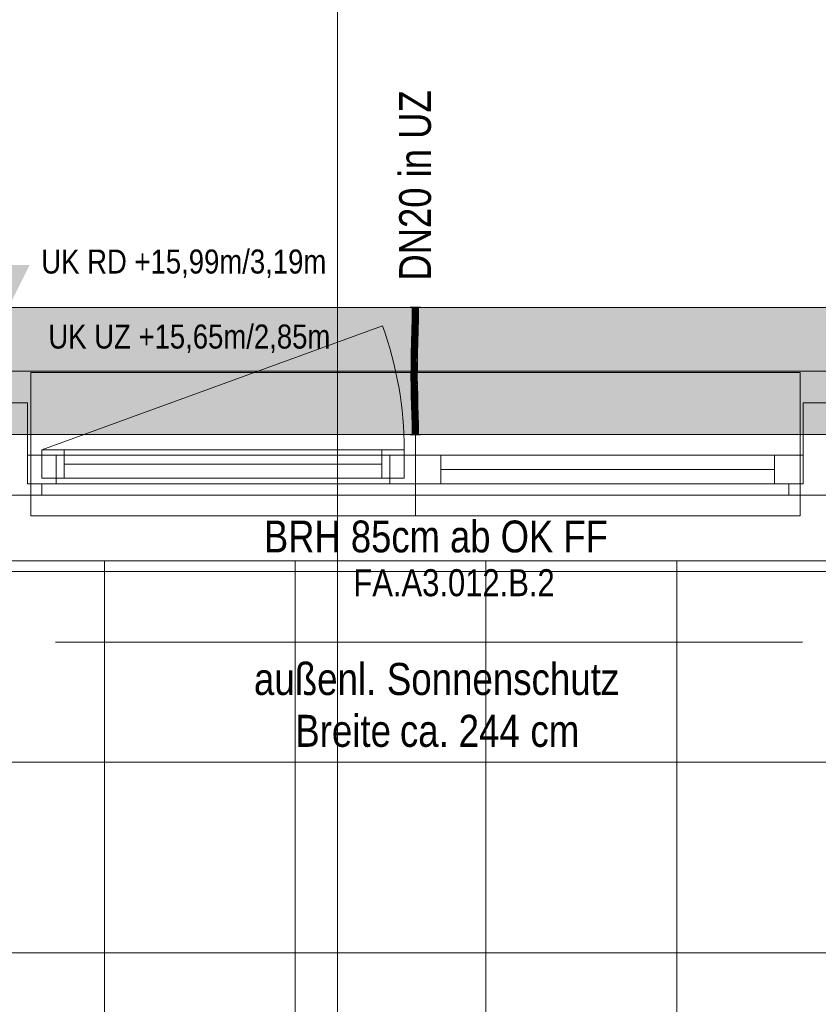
# Model space of a CAD drawing. Extents: x -620 to 300, y 62 to 1112.
# Tile 20 of 53: x -233 to -183, y 345 to 407. Entities that reach past the tile are written whole.
import ezdxf
from ezdxf.lldxf.tags import DXFTag

# ---------------------------------------------------------------- set-up
doc = ezdxf.new("R2010")
doc.units = 0
doc.layers.get('0').update_dxf_attribs({"lineweight": 13})
for name, color, linetype, lineweight, true_color in [('00_Beschriftung UZ', 3, 'Continuous', 13, 0x00ff00), ('30 -33 Aussenwände- 7 Fassade_ Elemente', 7, 'Continuous', 9, 0x00aacc), ('30 -35 Decken- 1 Konstruktion-Träger- Stahlbeton', 7, 'grob-A06GA1UR8I', 13, 0x33aa00), ('70 -72 Beschriftung- 1 Beschriftung allgemein', 7, 'Continuous', 9, 0xff6633), ('70 -75 Raumstempel-2 Verweislinie', 3, 'Continuous', 9, 0x00ff00), ('E_Leerrohr 20', 7, 'Continuous', 13, 0xcc0099), ('E_Leerrohr 20-Shading', 7, 'Continuous', 13, 0xcc0099), ('iwb_Schraffur_Unterzug', 7, 'Continuous', 5, 0xffffcc)]:
    doc.layers.add(name, color=color, linetype=linetype, lineweight=lineweight, true_color=true_color)
for name, color, linetype, lineweight in [('60- 61 allgemeine Ausstattung- 4 Terrassen', 7, 'Continuous', 9), ('70 -71 Achsen- 1 Gebäudeachsen', 7, 'STRICHPUNKT2-A06GA1UQ8I', 18), ('Detailelementbeschriftung', 7, 'Continuous', 9)]:
    doc.layers.add(name, color=color, linetype=linetype, lineweight=lineweight)
doc.styles.get("Standard").update_dxf_attribs({"font": 'ARIALN.TTF'})
tags = doc.linetypes.add('grob-A06GA1UR8I', pattern=[14, 3, -8, 3]).pattern_tags.tags
tags[8:9] = [DXFTag(74, 4), DXFTag(75, 0), DXFTag(340, '0'), DXFTag(46, 0.0), DXFTag(50, 0.0), DXFTag(44, 0.0), DXFTag(45, 0.0)]
tags[6:7] = [DXFTag(74, 4), DXFTag(75, 0), DXFTag(340, '0'), DXFTag(46, 0.0), DXFTag(50, 0.0), DXFTag(44, 0.0), DXFTag(45, 0.0)]
tags[4:5] = [DXFTag(74, 4), DXFTag(75, 0), DXFTag(340, '0'), DXFTag(46, 0.0), DXFTag(50, 0.0), DXFTag(44, 0.0), DXFTag(45, 0.0)]
tags = doc.linetypes.add('STRICHPUNKT2', pattern=[12.7, 6.35, -3.175, 0, -3.175]).pattern_tags.tags
tags[10:11] = [DXFTag(74, 4), DXFTag(75, 0), DXFTag(340, '0'), DXFTag(46, 0.0), DXFTag(50, 0.0), DXFTag(44, 0.0), DXFTag(45, 0.0)]
tags[8:9] = [DXFTag(74, 4), DXFTag(75, 0), DXFTag(340, '0'), DXFTag(46, 0.0), DXFTag(50, 0.0), DXFTag(44, 0.0), DXFTag(45, 0.0)]
tags[6:7] = [DXFTag(74, 4), DXFTag(75, 0), DXFTag(340, '0'), DXFTag(46, 0.0), DXFTag(50, 0.0), DXFTag(44, 0.0), DXFTag(45, 0.0)]
tags[4:5] = [DXFTag(74, 4), DXFTag(75, 0), DXFTag(340, '0'), DXFTag(46, 0.0), DXFTag(50, 0.0), DXFTag(44, 0.0), DXFTag(45, 0.0)]
tags = doc.linetypes.add('STRICHPUNKT2-A06GA1UQ8I', pattern=[12.7, 6.35, -3.175, 0, -3.175]).pattern_tags.tags
tags[10:11] = [DXFTag(74, 4), DXFTag(75, 0), DXFTag(340, '0'), DXFTag(46, 0.0), DXFTag(50, 0.0), DXFTag(44, 0.0), DXFTag(45, 0.0)]
tags[8:9] = [DXFTag(74, 4), DXFTag(75, 0), DXFTag(340, '0'), DXFTag(46, 0.0), DXFTag(50, 0.0), DXFTag(44, 0.0), DXFTag(45, 0.0)]
tags[6:7] = [DXFTag(74, 4), DXFTag(75, 0), DXFTag(340, '0'), DXFTag(46, 0.0), DXFTag(50, 0.0), DXFTag(44, 0.0), DXFTag(45, 0.0)]
tags[4:5] = [DXFTag(74, 4), DXFTag(75, 0), DXFTag(340, '0'), DXFTag(46, 0.0), DXFTag(50, 0.0), DXFTag(44, 0.0), DXFTag(45, 0.0)]

# ---------------------------------------------------------------- blocks, each defined once
blk = doc.blocks.new('Shading-A06GA1NI8I', base_point=(-207.94, 385.55))
at = {"layer": 'E_Leerrohr 20-Shading', "color": 224, "true_color": 0x8d0069}
for points in [[(-208.221, 388.453), (-208.28, 388.453), (-208.227, 387.731), (-208.286, 387.732)], [(-207.88, 388.453), (-207.938, 388.453), (-207.89, 387.726), (-207.944, 387.726)], [(-207.886, 387.726), (-207.88, 388.453), (-207.89, 387.726)], [(-208.227, 387.731), (-208.286, 387.732), (-208.244, 387.007), (-208.301, 387.009)], [(-208.243, 387.007), (-208.227, 387.731), (-208.244, 387.007)], [(-207.933, 387.726), (-207.944, 387.726), (-207.953, 387), (-207.96, 387)], [(-207.917, 386.999), (-207.89, 387.726), (-207.953, 387), (-207.933, 387.726)], [(-207.901, 386.999), (-207.886, 387.726), (-207.917, 386.999), (-207.89, 387.726)], [(-208.244, 387.007), (-208.301, 387.009), (-208.267, 386.283), (-208.321, 386.284)], [(-208.267, 386.283), (-208.263, 386.283), (-208.244, 387.007), (-208.243, 387.007)], [(-208.263, 386.283), (-208.262, 386.283), (-208.243, 387.007)], [(-207.953, 387), (-207.96, 387), (-207.978, 386.275), (-207.979, 386.275)], [(-207.978, 386.275), (-207.966, 386.275), (-207.953, 387), (-207.941, 387)], [(-207.966, 386.275), (-207.95, 386.274), (-207.941, 387), (-207.917, 386.999)], [(-207.921, 386.274), (-207.901, 386.999), (-207.95, 386.274), (-207.917, 386.999)], [(-208.34, 385.559), (-208.275, 386.008), (-208.321, 386.284), (-208.267, 386.283)], [(-208.291, 385.558), (-208.285, 385.688), (-208.34, 385.559), (-208.275, 386.008)], [(-208.281, 385.557), (-208.268, 386.057), (-208.291, 385.558)], [(-208.275, 386.008), (-208.285, 385.688), (-208.27, 386.047), (-208.271, 385.993)], [(-208.267, 386.283), (-208.275, 386.008), (-208.263, 386.283), (-208.27, 386.047)], [(-208.271, 385.993), (-208.268, 386.057), (-208.27, 386.047)], [(-208.27, 386.047), (-208.268, 386.057), (-208.263, 386.283), (-208.262, 386.283)], [(-207.999, 385.551), (-207.991, 385.551), (-207.986, 386.013), (-207.984, 385.753)], [(-207.986, 386.013), (-207.984, 385.753), (-207.978, 386.275), (-207.966, 386.275)], [(-207.978, 386.275), (-207.979, 386.275), (-207.986, 386.013)], [(-207.984, 385.753), (-207.983, 385.551), (-207.966, 386.275), (-207.95, 386.274)], [(-207.94, 385.55), (-207.921, 386.274), (-207.983, 385.551), (-207.95, 386.274)], [(-208.291, 385.558), (-208.34, 385.559), (-208.314, 384.831), (-208.353, 384.832)], [(-208.295, 384.831), (-208.281, 385.557), (-208.314, 384.831), (-208.291, 385.558)], [(-208.009, 384.828), (-207.991, 385.551), (-208.012, 384.828), (-207.996, 385.551)], [(-207.996, 385.551), (-207.999, 385.551), (-208.012, 384.828)], [(-208.006, 384.828), (-207.983, 385.551), (-208.009, 384.828), (-207.991, 385.551)], [(-208.005, 384.828), (-207.983, 385.551), (-207.995, 385.156)], [(-208.005, 384.828), (-207.953, 384.827), (-207.983, 385.551), (-207.94, 385.55)], [(-207.991, 385.551), (-207.983, 385.551), (-207.984, 385.753)], [(-208.316, 384.47), (-208.314, 384.831), (-208.355, 384.471), (-208.353, 384.832)], [(-208.298, 384.104), (-208.295, 384.831), (-208.319, 384.104), (-208.314, 384.831)], [(-208.014, 384.465), (-208.012, 384.465), (-208.012, 384.828), (-208.009, 384.828)], [(-208.012, 384.465), (-208.008, 384.465), (-208.009, 384.828), (-208.006, 384.828)], [(-208.008, 384.465), (-207.955, 384.464), (-208.005, 384.828), (-207.953, 384.827)], [(-208.008, 384.465), (-208.005, 384.828), (-208.008, 384.538)], [(-208.005, 384.828), (-208.006, 384.828), (-208.008, 384.538)], [(-208.006, 384.828), (-208.005, 384.828), (-207.995, 385.156)], [(-208.319, 384.104), (-208.316, 384.47), (-208.357, 384.104), (-208.355, 384.471)], [(-208.319, 384.104), (-208.357, 384.104), (-208.306, 383.493), (-208.349, 383.492)], [(-208.29, 383.494), (-208.298, 384.104), (-208.306, 383.493), (-208.319, 384.104)], [(-208.015, 384.105), (-208.013, 384.465), (-208.014, 384.302)], [(-208.015, 384.105), (-208.011, 384.105), (-208.013, 384.465), (-208.008, 384.465)], [(-208.013, 384.465), (-208.014, 384.465), (-208.014, 384.302)], [(-207.998, 383.499), (-208.011, 384.105), (-208.007, 383.499), (-208.013, 384.105)], [(-208.011, 384.105), (-207.957, 384.105), (-208.008, 384.465), (-207.955, 384.464)], [(-207.949, 383.5), (-207.957, 384.105), (-207.998, 383.499), (-208.011, 384.105)], [(-208.306, 383.493), (-208.349, 383.492), (-208.28, 382.884), (-208.334, 382.882)], [(-208.275, 382.884), (-208.29, 383.494), (-208.28, 382.884), (-208.306, 383.493)], [(-207.998, 383.499), (-208.007, 383.499), (-207.972, 382.892), (-207.993, 382.892)], [(-207.934, 382.893), (-207.949, 383.5), (-207.972, 382.892), (-207.998, 383.499)], [(-208.334, 382.882), (-208.313, 382.715), (-208.28, 382.884), (-208.272, 382.715)], [(-208.313, 382.715), (-208.334, 382.882), (-208.329, 382.714)], [(-208.268, 382.645), (-208.275, 382.884), (-208.28, 382.884)], [(-207.964, 382.717), (-207.972, 382.892), (-207.987, 382.717), (-207.993, 382.892)], [(-207.929, 382.718), (-207.934, 382.893), (-207.964, 382.717), (-207.972, 382.892)], [(-208.316, 382.273), (-208.257, 382.275), (-208.329, 382.714), (-208.313, 382.715)], [(-208.257, 382.275), (-208.316, 382.273), (-208.24, 381.667), (-208.298, 381.666)], [(-208.313, 382.715), (-208.257, 382.275), (-208.272, 382.715), (-208.268, 382.645)], [(-207.941, 382.284), (-207.964, 382.717), (-207.974, 382.283), (-207.987, 382.717)], [(-207.941, 382.284), (-207.974, 382.283), (-207.911, 381.675), (-207.957, 381.674)], [(-207.941, 382.284), (-207.916, 382.285), (-207.964, 382.717), (-207.929, 382.718)], [(-207.898, 381.676), (-207.916, 382.285), (-207.911, 381.675), (-207.941, 382.284)], [(-208.24, 381.667), (-208.298, 381.666), (-208.227, 381.06), (-208.285, 381.059)], [(-208.226, 381.06), (-208.24, 381.667), (-208.227, 381.06), (-208.24, 381.667)], [(-207.911, 381.675), (-207.957, 381.674), (-207.889, 381.065), (-207.943, 381.064)], [(-207.885, 381.065), (-207.898, 381.676), (-207.889, 381.065), (-207.911, 381.675)], [(-208.227, 381.06), (-208.285, 381.059), (-208.225, 380.453), (-208.28, 380.453)], [(-208.225, 380.453), (-208.223, 380.453), (-208.227, 381.06), (-208.226, 381.06)], [(-208.223, 380.453), (-208.221, 380.453), (-208.226, 381.06)], [(-207.88, 380.453), (-207.889, 381.065), (-207.938, 380.453), (-207.943, 381.064)], [(-207.88, 380.453), (-207.885, 381.065), (-207.889, 381.065)]]:
    blk.add_solid(points, dxfattribs=at)
at = {"layer": 'E_Leerrohr 20-Shading', "color": 222, "true_color": 0xc40093}
for points in [[(-208.08, 388.453), (-208.221, 388.453), (-208.086, 387.729), (-208.227, 387.731)], [(-208.08, 388.453), (-208.086, 387.729), (-208.081, 387.728)], [(-208.075, 387.728), (-208.08, 388.453), (-208.081, 387.728)], [(-207.944, 387.726), (-207.938, 388.453), (-208.075, 387.728), (-208.08, 388.453)], [(-208.086, 387.729), (-208.227, 387.731), (-208.101, 387.004), (-208.243, 387.007)], [(-208.086, 387.729), (-208.101, 387.004), (-208.097, 387.004)], [(-208.086, 387.729), (-208.097, 387.004), (-208.081, 387.728), (-208.086, 387.003)], [(-208.086, 387.003), (-208.064, 387.003), (-208.081, 387.728), (-208.075, 387.728)], [(-208.064, 387.003), (-207.96, 387), (-208.075, 387.728), (-207.944, 387.726)], [(-208.101, 387.004), (-208.243, 387.007), (-208.121, 386.279), (-208.262, 386.283)], [(-208.101, 387.004), (-208.121, 386.279), (-208.119, 386.279)], [(-208.11, 386.279), (-208.097, 387.004), (-208.119, 386.279), (-208.101, 387.004)], [(-208.097, 387.004), (-208.11, 386.279), (-208.086, 387.003), (-208.092, 386.278)], [(-208.092, 386.278), (-208.05, 386.277), (-208.086, 387.003), (-208.064, 387.003)], [(-208.05, 386.277), (-207.979, 386.275), (-208.064, 387.003), (-207.96, 387)], [(-208.268, 386.057), (-208.281, 385.557), (-208.259, 385.557)], [(-208.14, 385.554), (-208.121, 386.279), (-208.268, 386.057), (-208.262, 386.283)], [(-208.14, 385.554), (-208.268, 386.057), (-208.259, 385.557)], [(-208.119, 386.279), (-208.121, 386.279), (-208.136, 385.554), (-208.14, 385.554)], [(-208.122, 385.554), (-208.11, 386.279), (-208.136, 385.554), (-208.119, 386.279)], [(-208.114, 386.015), (-208.122, 385.554), (-208.094, 386.014), (-208.097, 385.553)], [(-208.092, 386.278), (-208.11, 386.279), (-208.094, 386.014), (-208.114, 386.015)], [(-208.094, 386.014), (-208.097, 385.553), (-208.046, 386.014), (-208.037, 385.552)], [(-208.092, 386.278), (-208.094, 386.014), (-208.05, 386.277), (-208.046, 386.014)], [(-208.05, 386.277), (-208.046, 386.014), (-207.979, 386.275), (-207.986, 386.013)], [(-208.046, 386.014), (-208.037, 385.552), (-207.986, 386.013), (-207.999, 385.551)], [(-208.259, 385.557), (-208.281, 385.557), (-208.249, 384.831), (-208.295, 384.831)], [(-208.249, 384.831), (-208.153, 384.829), (-208.259, 385.557), (-208.145, 385.554)], [(-208.136, 385.554), (-208.14, 385.554), (-208.15, 384.829), (-208.153, 384.829)], [(-208.153, 384.829), (-208.14, 385.554), (-208.145, 385.554)], [(-208.132, 384.829), (-208.122, 385.554), (-208.15, 384.829), (-208.136, 385.554)], [(-208.122, 385.554), (-208.132, 384.829), (-208.097, 385.553), (-208.101, 384.829)], [(-208.101, 384.829), (-208.027, 384.828), (-208.097, 385.553), (-208.037, 385.552)], [(-208.037, 385.552), (-208.027, 384.828), (-207.999, 385.551), (-208.02, 384.828)], [(-208.249, 384.831), (-208.295, 384.831), (-208.247, 384.104), (-208.298, 384.104)], [(-208.155, 384.468), (-208.153, 384.829), (-208.248, 384.469), (-208.249, 384.831)], [(-208.155, 384.468), (-208.134, 384.467), (-208.15, 384.829), (-208.132, 384.829)], [(-208.15, 384.829), (-208.153, 384.829), (-208.155, 384.468)], [(-208.101, 384.829), (-208.132, 384.829), (-208.102, 384.302), (-208.135, 384.301)], [(-208.101, 384.829), (-208.102, 384.105), (-208.025, 384.209), (-208.028, 384.105)], [(-208.101, 384.829), (-208.025, 384.209), (-208.027, 384.828)], [(-208.02, 384.828), (-208.027, 384.828), (-208.023, 384.724)], [(-208.023, 384.724), (-208.027, 384.828), (-208.027, 384.621)], [(-208.014, 384.465), (-208.023, 384.724), (-208.025, 384.105), (-208.027, 384.621)], [(-208.012, 384.828), (-208.02, 384.828), (-208.014, 384.465), (-208.023, 384.724)], [(-208.247, 384.104), (-208.298, 384.104), (-208.253, 383.494), (-208.29, 383.494)], [(-208.253, 383.494), (-208.15, 383.496), (-208.247, 384.104), (-208.163, 384.105)], [(-208.248, 384.469), (-208.247, 384.104), (-208.168, 384.468), (-208.163, 384.105)], [(-208.163, 384.105), (-208.157, 384.105), (-208.168, 384.468), (-208.155, 384.468)], [(-208.163, 384.105), (-208.15, 383.496), (-208.16, 384.105), (-208.149, 383.496)], [(-208.149, 383.496), (-208.157, 384.105), (-208.16, 384.105)], [(-208.137, 384.105), (-208.155, 384.468), (-208.157, 384.105)], [(-208.137, 384.105), (-208.157, 384.105), (-208.135, 383.496), (-208.149, 383.496)], [(-208.155, 384.468), (-208.137, 384.105), (-208.134, 384.467)], [(-208.135, 384.301), (-208.137, 384.105), (-208.102, 384.302), (-208.102, 384.105)], [(-208.137, 384.105), (-208.135, 383.496), (-208.102, 384.105), (-208.1, 383.497)], [(-208.028, 384.105), (-208.102, 384.105), (-208.031, 383.977)], [(-208.031, 383.977), (-208.102, 384.105), (-208.043, 383.498), (-208.1, 383.497)], [(-208.026, 383.969), (-208.031, 383.977), (-208.04, 383.498), (-208.043, 383.498)], [(-208.025, 384.105), (-208.028, 384.105), (-208.026, 383.969), (-208.031, 383.977)], [(-208.015, 384.105), (-208.026, 383.969), (-208.02, 383.499), (-208.031, 383.498)], [(-208.028, 384.105), (-208.025, 384.105), (-208.025, 384.209)], [(-208.025, 384.105), (-208.026, 383.969), (-208.023, 384.105)], [(-208.026, 383.969), (-208.015, 384.105), (-208.023, 384.105)], [(-208.014, 384.465), (-208.025, 384.105), (-208.023, 384.105)], [(-208.018, 384.302), (-208.023, 384.105), (-208.014, 384.302), (-208.015, 384.105)], [(-208.015, 384.105), (-208.02, 383.499), (-208.007, 383.499)], [(-208.014, 384.465), (-208.018, 384.302), (-208.014, 384.302)], [(-208.253, 383.494), (-208.29, 383.494), (-208.263, 382.884), (-208.275, 382.884)], [(-208.263, 382.884), (-208.134, 382.888), (-208.253, 383.494), (-208.15, 383.496)], [(-208.134, 382.888), (-208.149, 383.496), (-208.15, 383.496)], [(-208.135, 383.496), (-208.149, 383.496), (-208.131, 382.888), (-208.134, 382.888)], [(-208.135, 383.496), (-208.131, 382.888), (-208.1, 383.497), (-208.096, 382.889)], [(-208.1, 383.497), (-208.096, 382.889), (-208.04, 383.498), (-208.058, 382.89)], [(-208.058, 382.89), (-208.041, 382.89), (-208.04, 383.498), (-208.031, 383.498)], [(-208.031, 383.498), (-208.041, 382.89), (-208.02, 383.499), (-208.026, 382.891)], [(-208.04, 383.498), (-208.031, 383.498), (-208.026, 383.969)], [(-208.026, 382.891), (-207.993, 382.892), (-208.02, 383.499), (-208.007, 383.499)], [(-208.263, 382.884), (-208.275, 382.884), (-208.268, 382.645)], [(-208.129, 382.717), (-208.134, 382.888), (-208.267, 382.715), (-208.263, 382.884)], [(-208.131, 382.888), (-208.134, 382.888), (-208.129, 382.717)], [(-208.131, 382.888), (-208.129, 382.717), (-208.096, 382.889), (-208.093, 382.616)], [(-208.096, 382.889), (-208.093, 382.616), (-208.058, 382.89), (-208.069, 382.549)], [(-208.069, 382.549), (-208.049, 382.494), (-208.058, 382.89), (-208.041, 382.89)], [(-208.027, 382.844), (-208.041, 382.89), (-208.031, 382.443), (-208.049, 382.494)], [(-208.026, 382.891), (-208.041, 382.89), (-208.027, 382.844)], [(-207.987, 382.717), (-208.027, 382.844), (-207.994, 382.337), (-208.031, 382.443)], [(-207.993, 382.892), (-208.026, 382.891), (-207.987, 382.717), (-208.027, 382.844)], [(-208.268, 382.645), (-208.116, 382.279), (-208.267, 382.715), (-208.129, 382.717)], [(-208.116, 382.279), (-208.268, 382.645), (-208.257, 382.275)], [(-208.116, 382.279), (-208.257, 382.275), (-208.098, 381.671), (-208.24, 381.667)], [(-208.129, 382.717), (-208.116, 382.279), (-208.093, 382.616), (-208.09, 382.28)], [(-208.09, 382.28), (-208.116, 382.279), (-208.085, 381.671), (-208.098, 381.671)], [(-208.093, 382.616), (-208.09, 382.28), (-208.069, 382.549), (-208.078, 382.28)], [(-208.078, 382.28), (-208.09, 382.28), (-208.088, 381.969)], [(-208.085, 381.671), (-208.078, 382.28), (-208.088, 381.969)], [(-208.085, 381.671), (-208.066, 381.671), (-208.078, 382.28), (-208.054, 382.281)], [(-208.078, 382.28), (-208.054, 382.281), (-208.069, 382.549), (-208.049, 382.494)], [(-208.054, 382.281), (-208.066, 381.671), (-208.033, 382.282), (-208.04, 381.672)], [(-208.031, 382.443), (-208.049, 382.494), (-208.033, 382.282), (-208.054, 382.281)], [(-208.04, 381.672), (-208.004, 381.673), (-208.033, 382.282), (-207.995, 382.283)], [(-207.994, 382.337), (-208.031, 382.443), (-207.995, 382.283), (-208.033, 382.282)], [(-208.004, 381.673), (-207.957, 381.674), (-207.995, 382.283), (-207.974, 382.283)], [(-207.995, 382.283), (-207.974, 382.283), (-207.994, 382.337)], [(-207.994, 382.337), (-207.974, 382.283), (-207.987, 382.717)], [(-208.098, 381.671), (-208.24, 381.667), (-208.085, 381.062), (-208.226, 381.06)], [(-208.082, 381.062), (-208.081, 381.062), (-208.098, 381.671), (-208.085, 381.671)], [(-208.098, 381.671), (-208.098, 381.671), (-208.082, 381.062), (-208.085, 381.062)], [(-208.081, 381.062), (-208.076, 381.062), (-208.085, 381.671), (-208.066, 381.671)], [(-208.076, 381.062), (-208.014, 381.063), (-208.066, 381.671), (-208.004, 381.673)], [(-208.014, 381.063), (-207.943, 381.064), (-208.004, 381.673), (-207.957, 381.674)], [(-208.085, 381.062), (-208.226, 381.06), (-208.08, 380.453), (-208.221, 380.453)], [(-208.082, 381.062), (-208.085, 381.062), (-208.081, 380.997), (-208.08, 380.769)], [(-208.085, 381.062), (-208.08, 380.453), (-208.08, 380.769)], [(-208.082, 381.062), (-208.081, 380.997), (-208.081, 381.062)], [(-208.081, 380.997), (-208.077, 380.811), (-208.081, 381.062), (-208.076, 381.062)], [(-208.08, 380.453), (-208.077, 380.811), (-208.081, 380.997)], [(-208.08, 380.453), (-208.021, 380.453), (-208.076, 381.062), (-208.014, 381.063)], [(-208.021, 380.453), (-207.938, 380.453), (-208.014, 381.063), (-207.943, 381.064)]]:
    blk.add_solid(points, dxfattribs=at)
blk = doc.blocks.new('Shading-A06GA1NK8I', base_point=(-208.28, 387.665))
at = {"layer": 'E_Leerrohr 20-Shading', "color": 224, "true_color": 0xae0082}
for points in [[(-208.41, 388.453), (-208.08, 388.453), (-208.41, 388.465), (-208.08, 388.465)], [(-208.28, 387.665), (-208.08, 387.665), (-208.28, 388.453), (-208.08, 388.453)], [(-208.08, 388.453), (-207.75, 388.453), (-208.08, 388.465), (-207.75, 388.465)], [(-208.08, 387.665), (-207.88, 387.665), (-208.08, 388.453), (-207.88, 388.453)]]:
    blk.add_solid(points, dxfattribs=at)
blk = doc.blocks.new('Shading-A06GA1NM8I', base_point=(-208.08, 381.063))
at = {"layer": 'E_Leerrohr 20-Shading', "color": 224, "true_color": 0xae0082}
for points in [[(-208.08, 381.063), (-208.08, 381.241), (-208.28, 380.453), (-208.28, 381.241)], [(-208.08, 381.063), (-208.28, 380.453), (-208.092, 380.453)], [(-208.08, 380.453), (-208.08, 381.063), (-208.092, 380.453)], [(-207.88, 381.241), (-208.08, 381.241), (-207.88, 380.453), (-208.08, 380.453)], [(-208.08, 380.453), (-208.41, 380.453), (-208.08, 380.441), (-208.41, 380.441)], [(-207.75, 380.453), (-208.08, 380.453), (-207.75, 380.441), (-208.08, 380.441)]]:
    blk.add_solid(points, dxfattribs=at)
blk = doc.blocks.new('Referenz-A06GA1UT8I')
at = {"layer": '00_Beschriftung UZ', "color": 0, "lineweight": -2}
for points in [[(-232.347, 391.124), (-233.679, 388.453), (-235.017, 391.122)], [(-235.011, 385.783), (-233.679, 388.453), (-232.34, 385.785)]]:
    blk.add_solid(points, dxfattribs=at)
at = {"layer": '30 -33 Aussenwände- 7 Fassade_ Elemente', "color": 0, "linetype": 'Continuous', "lineweight": -2, "ltscale": 0.13}
for p, q in [((-286.079, 388.453), (-130.079, 388.453)), ((-234.879, 382.453), (-232.479, 382.453)), ((-232.479, 382.453), (-232.479, 377.353)), ((-183.679, 377.353), (-183.679, 382.453)), ((-183.679, 382.453), (-181.279, 382.453)), ((-232.479, 377.353), (-232.479, 379.153)), ((-232.479, 379.153), (-230.679, 379.153)), ((-232.479, 379.153), (-208.079, 379.153)), ((-232.479, 377.353), (-232.479, 379.153)), ((-231.579, 379.503), (-230.179, 379.503)), ((-231.579, 379.503), (-208.779, 379.503)), ((-231.579, 377.703), (-231.579, 379.503)), ((-231.579, 377.703), (-231.579, 379.503)), ((-230.679, 379.153), (-230.679, 377.353)), ((-230.179, 379.503), (-230.179, 377.703)), ((-210.179, 377.703), (-210.179, 379.503)), ((-210.179, 379.503), (-208.779, 379.503)), ((-209.679, 379.153), (-208.079, 379.153)), ((-209.679, 377.353), (-209.679, 379.153)), ((-208.779, 379.503), (-208.779, 377.703)), ((-208.779, 379.503), (-208.779, 377.703)), ((-208.079, 379.153), (-183.679, 379.153)), ((-208.079, 377.353), (-208.079, 379.153)), ((-208.079, 379.153), (-208.079, 377.353)), ((-208.079, 379.153), (-206.479, 379.153)), ((-206.479, 379.153), (-206.479, 377.353)), ((-185.479, 377.353), (-185.479, 379.153)), ((-185.479, 379.153), (-183.679, 379.153)), ((-183.679, 379.153), (-183.679, 377.353)), ((-183.679, 379.153), (-183.679, 377.353)), ((-210.179, 378.603), (-230.179, 378.603)), ((-206.479, 378.253), (-185.479, 378.253)), ((-230.679, 377.353), (-232.479, 377.353)), ((-208.079, 377.353), (-232.479, 377.353)), ((-232.479, 377.353), (-231.579, 377.353)), ((-208.779, 377.703), (-231.579, 377.703)), ((-230.179, 377.703), (-231.579, 377.703)), ((-231.579, 377.353), (-231.579, 376.653)), ((-208.779, 377.703), (-210.179, 377.703)), ((-208.079, 377.353), (-209.679, 377.353)), ((-183.679, 377.353), (-208.079, 377.353)), ((-206.479, 377.353), (-208.079, 377.353)), ((-183.679, 377.353), (-185.479, 377.353)), ((-184.579, 376.653), (-184.579, 377.353)), ((-184.579, 377.353), (-183.679, 377.353)), ((47.221, 376.653), (-463.379, 376.653)), ((-231.579, 376.653), (-235.779, 376.653)), ((-180.379, 376.653), (-184.579, 376.653)), ((-126.979, 372.513), (-289.179, 372.513))]:
    blk.add_line(p, q, dxfattribs=at)
at = {"layer": '30 -33 Aussenwände- 7 Fassade_ Elemente', "color": 0, "linetype": 'grob-A06GA1UR8I', "lineweight": -2, "ltscale": 0.13}
blk.add_line((-231.579, 379.503), (-210.154, 387.301), dxfattribs=at)
at = {"layer": '30 -33 Aussenwände- 7 Fassade_ Elemente', "color": 0, "lineweight": -2}
for p, q in [((-232.279, 384.353), (-232.279, 379.153)), ((-208.079, 384.353), (-232.279, 384.353)), ((-208.079, 379.153), (-208.079, 384.353)), ((-183.879, 384.353), (-208.079, 384.353)), ((-183.879, 379.153), (-183.879, 384.353)), ((-232.279, 379.153), (-232.279, 377.353)), ((-230.679, 379.153), (-232.279, 379.153)), ((-231.579, 379.503), (-230.179, 379.503)), ((-231.579, 377.703), (-231.579, 379.503)), ((-230.679, 377.353), (-230.679, 379.153)), ((-230.179, 377.703), (-230.179, 379.503)), ((-230.179, 379.503), (-210.179, 379.503)), ((-210.179, 377.703), (-210.179, 379.503)), ((-210.179, 379.503), (-208.779, 379.503)), ((-209.679, 377.353), (-209.679, 379.153)), ((-209.679, 379.153), (-208.079, 379.153)), ((-208.779, 379.503), (-208.779, 377.703)), ((-208.079, 379.153), (-208.079, 377.353)), ((-206.479, 379.153), (-208.079, 379.153)), ((-206.479, 379.153), (-206.479, 377.353)), ((-206.479, 379.153), (-185.479, 379.153)), ((-185.479, 379.153), (-183.879, 379.153)), ((-185.479, 379.153), (-185.479, 377.353)), ((-183.879, 379.153), (-183.879, 377.353)), ((-210.179, 378.603), (-230.179, 378.603)), ((-206.479, 378.253), (-185.479, 378.253)), ((-232.279, 375.353), (-232.279, 377.353)), ((-232.279, 377.353), (-230.679, 377.353)), ((-230.179, 377.703), (-231.579, 377.703)), ((-209.679, 377.353), (-230.679, 377.353)), ((-210.179, 377.703), (-230.179, 377.703)), ((-208.779, 377.703), (-210.179, 377.703)), ((-208.079, 377.353), (-209.679, 377.353)), ((-208.079, 375.353), (-208.079, 377.353)), ((-208.079, 377.353), (-206.479, 377.353)), ((-185.479, 377.353), (-206.479, 377.353)), ((-183.879, 377.353), (-185.479, 377.353)), ((-183.879, 377.353), (-183.879, 375.353)), ((-208.079, 375.353), (-232.279, 375.353)), ((-183.879, 375.353), (-208.079, 375.353))]:
    blk.add_line(p, q, dxfattribs=at)
at = {"layer": '30 -33 Aussenwände- 7 Fassade_ Elemente', "color": 0, "linetype": 'grob-A06GA1UR8I', "lineweight": -2, "ltscale": 0.13}
blk.add_ellipse((-231.579, 379.503), major_axis=(22.8, 0), ratio=1, start_param=0, end_param=0.349066, dxfattribs=at)
at = {"layer": '30 -35 Decken- 1 Konstruktion-Träger- Stahlbeton', "color": 0, "lineweight": -2}
for p, q in [((-451.579, 388.453), (35.421, 388.453)), ((-451.579, 380.453), (35.421, 380.453))]:
    blk.add_line(p, q, dxfattribs=at)
at = {"layer": '60- 61 allgemeine Ausstattung- 4 Terrassen', "color": 0, "lineweight": -2}
for p, q in [((-138.159, 372.513), (-275.639, 372.513)), ((-227.639, 214.053), (-227.639, 372.513)), ((-215.639, 214.053), (-215.639, 372.513)), ((-203.639, 214.053), (-203.639, 372.513)), ((-191.639, 214.053), (-191.639, 372.513)), ((-275.639, 371.853), (-138.159, 371.853)), ((-275.639, 359.853), (-138.159, 359.853)), ((-275.639, 347.853), (-138.159, 347.853))]:
    blk.add_line(p, q, dxfattribs=at)
at = {"layer": '70 -71 Achsen- 1 Gebäudeachsen', "color": 0, "linetype": 'STRICHPUNKT2-A06GA1UQ8I', "lineweight": -2, "ltscale": 0.13}
blk.add_line((-538.631, 384.453), (76.308, 384.453), dxfattribs=at)
at = {"layer": '70 -72 Beschriftung- 1 Beschriftung allgemein', "color": 0, "linetype": 'Continuous', "lineweight": -2, "ltscale": 0.13}
blk.add_line((-230.726, 367.39), (-183.726, 367.39), dxfattribs=at)
at = {"layer": '70 -75 Raumstempel-2 Verweislinie', "color": 0, "linetype": 'Continuous', "lineweight": -2, "ltscale": 0.13}
blk.add_line((-212.985, 455.656), (-212.985, 319.795), dxfattribs=at)
at = {"layer": '00_Beschriftung UZ', "color": 0, "linetype": 'Continuous', "lineweight": -2, "ltscale": 0.13, "char_height": 1.51033, "attachment_point": 1}
for s, insert in [('{\\fArial Narrow;UK RD +15,99m/3,19m}', (-231.613, 392.095)), ('{\\fArial Narrow;UK UZ +15,65m/2,85m}', (-231.169, 387.376))]:
    blk.add_mtext(s, dxfattribs=dict(at, insert=insert))
at = {"layer": '30 -33 Aussenwände- 7 Fassade_ Elemente', "color": 0, "linetype": 'ByBlock', "lineweight": -2, "ltscale": 0.13, "insert": (-217.609, 375.046), "char_height": 2, "attachment_point": 1}
blk.add_mtext('{\\fArial Narrow;BRH 85cm ab OK FF}', dxfattribs=at)
at = {"layer": '70 -72 Beschriftung- 1 Beschriftung allgemein', "color": 0, "linetype": 'Continuous', "lineweight": -2, "ltscale": 0.13, "attachment_point": 1}
for s, insert, char_height in [('{\\fArial Narrow;FA.A3.012.B.2}', (-211.979, 371.988), 1.7), ('{\\fArial Narrow;außenl.}', (-218.234, 366.09), 2.01377), ('{\\fArial Narrow;Sonnenschutz}', (-209.874, 366.09), 2.01377), ('{\\fArial Narrow;Breite}', (-215.637, 362.828), 2.01377), ('{\\fArial Narrow;ca.}', (-209.051, 362.828), 2.01377), ('{\\fArial Narrow;244}', (-205.356, 362.828), 2.01377), ('{\\fArial Narrow;cm}', (-200.842, 362.828), 2.01377)]:
    blk.add_mtext(s, dxfattribs=dict(at, insert=insert, char_height=char_height))
blk = doc.blocks.new('Referenz-A06GA1UV8I')
at = {"layer": 'iwb_Schraffur_Unterzug', "linetype": 'Continuous', "ltscale": 0.13}
blk.add_solid([(-451.579, 388.453), (35.421, 388.453), (-451.579, 380.453), (35.421, 380.453)], dxfattribs=at)
blk = doc.blocks.new('Flexrohr-A06GA27B8I')
at = {"color": 0, "linetype": 'ByBlock', "lineweight": -2, "ltscale": 0.13}
for p, q in [((-208.28, 388.453), (-208.286, 387.732)), ((-208.28, 388.453), (-207.88, 388.453)), ((-207.88, 388.453), (-207.886, 387.726)), ((-208.286, 387.732), (-208.301, 387.009)), ((-208.271, 388.055), (-207.895, 388.052)), ((-207.886, 387.726), (-207.901, 386.999)), ((-208.284, 387.258), (-207.908, 387.25)), ((-208.275, 387.656), (-207.899, 387.65)), ((-208.301, 387.009), (-208.321, 386.284)), ((-208.304, 386.459), (-207.928, 386.449)), ((-208.293, 386.858), (-207.917, 386.849)), ((-207.901, 386.999), (-207.921, 386.274)), ((-208.321, 386.284), (-208.34, 385.559)), ((-208.315, 386.059), (-207.939, 386.049)), ((-207.921, 386.274), (-207.94, 385.55)), ((-208.34, 385.559), (-208.353, 384.832)), ((-208.333, 385.258), (-207.958, 385.251)), ((-208.325, 385.658), (-207.949, 385.65)), ((-207.94, 385.55), (-207.953, 384.827)), ((-208.353, 384.832), (-208.357, 384.104)), ((-208.341, 384.856), (-207.965, 384.852)), ((-207.953, 384.827), (-207.957, 384.105)), ((-208.357, 384.104), (-208.349, 383.492)), ((-208.344, 384.053), (-207.968, 384.055)), ((-208.343, 384.455), (-207.967, 384.454)), ((-207.957, 384.105), (-207.949, 383.5)), ((-208.349, 383.492), (-208.334, 382.882)), ((-208.339, 383.652), (-207.963, 383.657)), ((-207.949, 383.5), (-207.934, 382.893)), ((-208.334, 382.882), (-208.316, 382.273)), ((-208.331, 383.25), (-207.955, 383.259)), ((-208.321, 382.849), (-207.945, 382.86)), ((-207.934, 382.893), (-207.916, 382.285)), ((-208.316, 382.273), (-208.298, 381.666)), ((-208.309, 382.449), (-207.933, 382.46)), ((-207.916, 382.285), (-207.898, 381.676)), ((-208.298, 381.666), (-208.285, 381.059)), ((-208.297, 382.05), (-207.921, 382.06)), ((-208.286, 381.65), (-207.91, 381.66)), ((-207.898, 381.676), (-207.885, 381.065)), ((-208.285, 381.059), (-208.28, 380.453)), ((-208.277, 381.252), (-207.901, 381.259)), ((-207.885, 381.065), (-207.88, 380.453)), ((-208.28, 380.453), (-207.88, 380.453)), ((-208.271, 380.853), (-207.895, 380.857)), ((-208.268, 380.455), (-207.892, 380.455))]:
    blk.add_line(p, q, dxfattribs=at)
blk = doc.blocks.new('Einzeiliger Text-A06GA27H8I')
at = {"color": 0, "lineweight": -2, "insert": (-209.099, 390.142), "char_height": 2, "attachment_point": 1, "rotation": 90}
blk.add_mtext('{\\fArial Narrow;DN20 in UZ}', dxfattribs=at)
blk = doc.blocks.new('Enddeckel-A06GA27X8I')
at = {"color": 0, "linetype": 'ByBlock', "lineweight": -2, "ltscale": 0.13}
for p, q in [((-208.41, 388.465), (-208.41, 388.453)), ((-208.41, 388.465), (-208.216, 388.465)), ((-208.41, 388.453), (-208.216, 388.453)), ((-208.28, 388.453), (-208.28, 387.665)), ((-208.28, 388.453), (-208.162, 388.453)), ((-208.216, 388.465), (-207.943, 388.465)), ((-208.216, 388.453), (-207.943, 388.453)), ((-208.162, 388.453), (-207.997, 388.453)), ((-207.997, 388.453), (-207.88, 388.453)), ((-207.943, 388.465), (-207.75, 388.465)), ((-207.943, 388.453), (-207.75, 388.453)), ((-207.88, 387.665), (-207.88, 388.453)), ((-207.75, 388.453), (-207.75, 388.465)), ((-208.28, 387.665), (-208.162, 387.665)), ((-208.162, 387.665), (-207.997, 387.665)), ((-207.997, 387.665), (-207.88, 387.665))]:
    blk.add_line(p, q, dxfattribs=at)
at = {"color": 0, "linetype": 'STRICHPUNKT2', "lineweight": 5, "ltscale": 0.13}
blk.add_line((-208.08, 388.453), (-208.08, 387.665), dxfattribs=at)
blk = doc.blocks.new('Enddeckel-A06GA28P8I')
at = {"color": 0, "linetype": 'ByBlock', "lineweight": -2, "ltscale": 0.13}
for p, q in [((-208.28, 381.241), (-208.28, 380.453)), ((-208.162, 381.241), (-208.28, 381.241)), ((-207.997, 381.241), (-208.162, 381.241)), ((-207.88, 381.241), (-207.997, 381.241)), ((-207.88, 380.453), (-207.88, 381.241)), ((-208.41, 380.453), (-208.41, 380.441)), ((-208.216, 380.453), (-208.41, 380.453)), ((-208.216, 380.441), (-208.41, 380.441)), ((-208.162, 380.453), (-208.28, 380.453)), ((-207.943, 380.453), (-208.216, 380.453)), ((-207.943, 380.441), (-208.216, 380.441)), ((-207.997, 380.453), (-208.162, 380.453)), ((-207.88, 380.453), (-207.997, 380.453)), ((-207.75, 380.453), (-207.943, 380.453)), ((-207.75, 380.441), (-207.943, 380.441)), ((-207.75, 380.441), (-207.75, 380.453))]:
    blk.add_line(p, q, dxfattribs=at)
at = {"color": 0, "linetype": 'STRICHPUNKT2', "lineweight": 5, "ltscale": 0.13}
blk.add_line((-208.08, 380.453), (-208.08, 381.241), dxfattribs=at)

msp = doc.modelspace()

# ---------------------------------------------------------------- block references
at = {"color": 8, "lineweight": 13, "ltscale": 0.13, "true_color": 0x808080}
msp.add_blockref('Referenz-A06GA1UT8I', (0, 0), dxfattribs=at)
at = {"color": 8, "lineweight": 25, "ltscale": 0.25, "true_color": 0x808080}
msp.add_blockref('Referenz-A06GA1UV8I', (0, 0), dxfattribs=at)
at = {"layer": 'Detailelementbeschriftung', "ltscale": 0.13}
msp.add_blockref('Einzeiliger Text-A06GA27H8I', (0, 0), dxfattribs=at)
at = {"layer": 'E_Leerrohr 20'}
for name, p in [('Shading-A06GA1NK8I', (-208.28, 387.665)), ('Shading-A06GA1NI8I', (-207.94, 385.55)), ('Shading-A06GA1NM8I', (-208.08, 381.063))]:
    msp.add_blockref(name, p, dxfattribs=at)
at = {"layer": 'E_Leerrohr 20', "ltscale": 0.13}
for name in ['Enddeckel-A06GA27X8I', 'Flexrohr-A06GA27B8I', 'Enddeckel-A06GA28P8I']:
    msp.add_blockref(name, (0, 0), dxfattribs=at)

doc.saveas('drawing.dxf')
